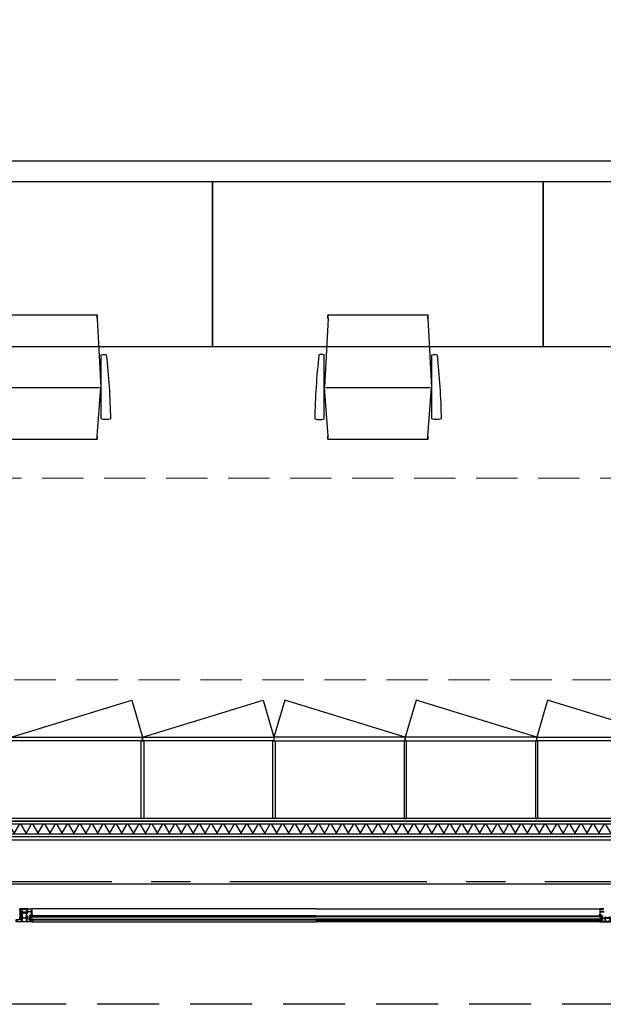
# Model space of a CAD drawing. Header units: millimetres. Extents: x 111285 to 237437, y -9513 to 52045.
# Tile 89 of 117: x 144849 to 147673, y 0 to 4767. Entities that reach past the tile are written whole.
import ezdxf

# ---------------------------------------------------------------- set-up
doc = ezdxf.new("R2010")
doc.units = ezdxf.units.MM
doc.header["$LTSCALE"] = 100
for name, pattern in [('CENTER', [50.8, 31.75, -6.35, 6.35, -6.35]), ('DASHED', [0.75, 0.5, -0.25]), ('DASHED3', [4.5, 3, -1.5])]:
    doc.linetypes.add(name, pattern=pattern)
doc.layers.get('0').update_dxf_attribs({"color": 252})
for name, color, linetype in [('0-aanzicht', 252, 'Continuous'), ('0-BUITENKOZIJNEN', 252, 'Continuous'), ('0-HOOFDSTRAMIEN', 1, 'CENTER'), ('_79--VASTE-INRICHTING', 1, 'Continuous'), ('_82--LOSSE-INRICHTING', 1, 'Continuous'), ('_89--LOSSE-INRICHTING', 1, 'Continuous')]:
    doc.layers.add(name, color=color, linetype=linetype)
doc.layers.add('X-ref binnenlijn', color=252, linetype='Continuous', plot=False)
doc.linetypes.add('ZIGZAG', pattern='A,0.00254,-5.08,[131,ltypeshp.shx,S=5.08,R=0,X=-5.08,Y=0],-10.16,[131,ltypeshp.shx,S=5.08,R=180,X=5.08,Y=0],-5.08', length=20.32254)

# ---------------------------------------------------------------- blocks, each defined once
blk = doc.blocks.new('U-STRAMIEN')
at = {"layer": '0-HOOFDSTRAMIEN', "ltscale": 0.3}
blk.add_lwpolyline([(-5000, 0), (68000, 0)], dxfattribs=at)
blk = doc.blocks.new('P-71191BLOCK')
at = {"layer": '0-BUITENKOZIJNEN', "linetype": 'Continuous', "ltscale": 0.25}
blk.add_lwpolyline([(14.4, 46.4), (13, 45.6), (12.5, 45.6, -0.414214), (12.3, 45.8), (12.3, 49.6, -0.414214), (12.5, 49.8), (14.5, 49, 0.9366), (14.9, 48.8), (15.9, 50.5, 0.577375), (15.7, 51), (12.1, 51, -0.414214), (11.4, 51.7), (11.4, 54.2, -0.414214), (11.7, 54.5), (12.3, 54.5, 1), (12.3, 55.5), (9.1, 55.5, 0.412335), (8.3, 54.7, 0.416094), (8.5, 54.5), (9.7, 54.5, -0.414214), (9.9, 54.3), (9.9, 51.5, -0.414214), (9.4, 51), (-3.9, 51, -0.410557), (-4.4, 51.5), (-4.6, 67), (-4.6, 69.5, -0.414214), (-4.1, 70), (-3.2, 70, -0.414214), (-3, 69.8), (-3, 68.9, 1), (-2.2, 68.9), (-2.2, 72, 0.414214), (-2.7, 72.5), (-3, 72.5, 0.414214), (-3.2, 72.3), (-3.2, 71.7, -0.414214), (-3.7, 71.2), (-4.3, 71.2, -0.414214), (-4.8, 71.7), (-4.8, 76.3, -0.414214), (-4.3, 76.8), (-3.7, 76.8, -0.414214), (-3.2, 76.3), (-3.2, 75.7, 0.414214), (-3, 75.5), (-2.7, 75.5, 0.414214), (-2.2, 76), (-2.2, 77.5, 0.414214), (-2.7, 78), (-5.7, 78, 0.414214), (-6.2, 77.5), (-6.2, 0.5, 0.414214), (-5.7, 0), (3.5, 0, 0.414214), (4, 0.5), (4, 2, 0.414214), (3.5, 2.5), (3.4, 2.5, 0.414214), (3.2, 2.3), (3.2, 2, -1), (1.6, 2), (1.6, 6, -1), (3.2, 6), (3.2, 5.7, 0.414214), (3.4, 5.5), (3.5, 5.5, 0.414214), (4, 6), (4, 26.5, -0.414214), (4.5, 27), (10, 27, -0.414214), (10.5, 26.5), (10.5, 23.4, -0.414214), (10.3, 23.2), (8.7, 23.2, 0.414214), (8.5, 23, 0.414214), (9.3, 22.2), (11.6, 22.2, 0.414214), (12.1, 22.7), (12.1, 26.8, -0.414214), (12.3, 27), (15.7, 27, 0.577351), (15.9, 27.5), (14.9, 29.2, 0.936617), (14.5, 29), (12.5, 28.2, -0.414214), (12.3, 28.4), (12.3, 32.2, -0.414214), (12.5, 32.4), (13, 32.4), (14.4, 31.6, 0.999993), (14.8, 31.6), (14.8, 32, 0.267949), (13.3, 34.6), (12.8, 34.8, -0.267949), (12.3, 35.7), (12.3, 42.3, -0.267949), (12.8, 43.2), (13.3, 43.4, 0.267949), (14.8, 46), (14.8, 46.4, 0.999992)], format="xyb", close=True, dxfattribs=at)
at = {"layer": '0-BUITENKOZIJNEN', "linetype": 'Continuous'}
for points in [[(-4.8, 28.9), (-4.8, 32.1, -0.414214), (-4.6, 32.3), (-4.4, 32.3, 0.414214), (-4.2, 32.5), (-4.2, 33.6, 0.414214), (-4.4, 33.8), (-4.6, 33.8, -0.414214), (-4.8, 34), (-4.8, 47.5, -0.414214), (-4.6, 47.7), (-4.4, 47.7, 0.414214), (-4.2, 47.9), (-4.2, 49, -0.414214), (-4, 49.2), (-2.9, 49.2, 0.414214), (-2.7, 49.4, -0.414214), (-2.5, 49.6), (8.8, 49.6, -0.414214), (9, 49.4, 0.414214), (9.2, 49.2), (10.3, 49.2, -0.414214), (10.5, 49), (10.5, 29, -0.414214), (10.3, 28.8), (9.2, 28.8, 0.414214), (9, 28.6, -0.414214), (8.8, 28.4), (4.2, 28.4, -0.414214), (4, 28.6, 0.414214), (3.8, 28.8), (2.8, 28.8, 0.414214), (2.6, 28.6, -0.414214), (2.4, 28.4), (-4.3, 28.4, -0.414214)], [(-0.1, 1.4), (-4.3, 1.4, -0.414214), (-4.8, 1.9), (-4.8, 26.5, -0.414214), (-4.3, 27), (2.1, 27, -0.414214), (2.6, 26.5), (2.6, 8.7, -0.414214), (2.1, 8.2), (1.9, 8.2, 0.414214), (0.4, 6.7), (0.4, 1.9, -0.414214)]]:
    blk.add_lwpolyline(points, format="xyb", close=True, dxfattribs=at)
blk = doc.blocks.new('SR2-horizontal')
at = {"linetype": 'Continuous', "ltscale": 0.25}
for p, q in [((-428, -400), (-1800, -400)), ((-1800, -462), (-425.6, -462))]:
    blk.add_line(p, q, dxfattribs=at)
at = {"linetype": 'Continuous'}
for p, q in [((-412.9, -424), (-1800, -424)), ((-1800, -428), (-412.9, -428)), ((-424.5, -416.8), (-424.5, -412)), ((-424.5, -412), (-419.5, -412)), ((-423.3, -418), (-424.5, -416.8)), ((-424.5, -419.2), (-423.3, -418)), ((-424.5, -424), (-424.5, -419.2)), ((-419.5, -424), (-424.5, -424)), ((-419.5, -413), (-423, -413)), ((-423, -413), (-423, -423)), ((-423, -423), (-419.5, -423)), ((-419.5, -412), (-417.5, -414)), ((-419.5, -414), (-419.5, -413)), ((-418.5, -414), (-419.5, -414)), ((-419.5, -423), (-419.5, -422)), ((-419.5, -422), (-418.5, -422)), ((-417.5, -422), (-419.5, -424)), ((-418.5, -422), (-418.5, -414)), ((-417.5, -414), (-417.5, -422)), ((-412.9, -424), (-412.9, -412)), ((-412.9, -428), (-412.9, -424))]:
    blk.add_line(p, q, dxfattribs=at)
blk.add_lwpolyline([(-1800, -407), (-412.9, -407), (-412.9, -412), (-1800, -412)], dxfattribs=at)
for points in [[(-426.5, -406.7), (-426.5, -406.7, -0.150479), (-426.7, -406.8), (-426.7, -406.8), (-428.2, -406.8), (-428.2, -406.8, 0.203155), (-430.2, -406.8), (-430.2, -406.8), (-430.5, -406.8), (-430.5, -406.8, -0.321315), (-428.2, -403.6), (-428.2, -403.6), (-428.2, -403.7), (-428.2, -403.7, 0.414214), (-427.7, -404.2), (-427.7, -404.2), (-425.8, -404.2), (-425.8, -404.2, 0.414214), (-425.3, -403.7), (-425.3, -403.7), (-425.3, -403), (-425.3, -403, 0.414214), (-425.5, -402.8), (-425.5, -402.8), (-425.5, -402.8), (-425.6, -402.8), (-425.6, -402.8, -0.414214), (-425.9, -402.5), (-425.9, -402.5), (-425.9, -402.3), (-425.9, -402.3), (-425.1, -401.7), (-425.1, -401.7), (-422.9, -401.7), (-422.9, -401.7), (-422.1, -402.3), (-422.1, -402.3), (-422.1, -402.5), (-422.1, -402.5, -0.414214), (-422.4, -402.8), (-422.4, -402.8), (-422.5, -402.8), (-422.5, -402.8, 0.414214), (-422.7, -403), (-422.7, -403), (-422.7, -403.7), (-422.7, -403.7, 0.414214), (-422.2, -404.2), (-422.2, -404.2), (-421, -404.2), (-421, -404.2, -0.216855), (-421, -404.6), (-421, -404.6, -0.246521), (-421.2, -404.8, 0.121194)], [(-430.2, -428.3), (-427.1, -428.3, -0.191979), (-424, -429.5, 0.398651), (-421.8, -429.5, -0.191979), (-418.7, -428.3), (-416.6, -428.3, -0.414214), (-416.4, -428.5), (-416.4, -428.7, -0.326741), (-416.9, -429.2, 0.302866), (-419.5, -431.3), (-420, -433.1, -0.33328), (-421.1, -433.9), (-422.1, -433.9, 0.198912), (-422.3, -434), (-422.9, -434.6, -0.493145), (-423.2, -434.6), (-423.6, -434, 0.267949), (-423.8, -433.9), (-425.8, -433.9, 0.414214), (-426, -434.1), (-426, -436, -0.635409), (-426.4, -436.2, -0.209907), (-429.1, -429.8, -0.491509), (-428.7, -429.6, -0.194986), (-426.6, -431.4, 1.088983), (-426.2, -431.1, 0.162066), (-429.9, -429, -0.416129), (-430.4, -428.5), (-430.4, -428.5, -0.414214)], [(-426.9, -406), (-426.9, -406, -0.024804), (-425.8, -405.4), (-425.8, -405.4, 0.78183), (-425.9, -404.8), (-425.9, -404.8), (-427.7, -404.8), (-427.7, -404.8, -0.138255), (-428.3, -404.6), (-428.3, -404.6, 0.29655), (-428.6, -404.6), (-428.6, -404.6, 0.093259), (-429.3, -405.3), (-429.3, -405.3, 0.587696), (-429.1, -405.8), (-429.1, -405.8, -0.095255), (-427.8, -406.1, 0.257242)], [(-423.5, -404.2), (-423.5, -404.2), (-423.5, -402.8), (-423.5, -402.8, 0.414214), (-423.8, -402.5), (-423.8, -402.5), (-424.2, -402.5), (-424.2, -402.5, 0.414214), (-424.5, -402.8), (-424.5, -402.8), (-424.5, -404), (-424.5, -404, 0.300021), (-424.3, -404.3), (-424.3, -404.3), (-423.9, -404.4, 0.538437)]]:
    blk.add_lwpolyline(points, format="xyb", close=True, dxfattribs=at)
at = {"layer": '0-BUITENKOZIJNEN', "linetype": 'Continuous'}
for points in [[(-405.4, -449.4), (-415.9, -449.4), (-423.6, -449.4, 0.421807), (-424.6, -450.4), (-424.3, -459, 0.406661), (-422.8, -460.5), (-415.9, -460.5), (-409.7, -460.5, 0.267949), (-409.3, -460.2)], [(-407, -462), (-415.9, -462), (-425.3, -462), (-425.3, -462, -0.414214), (-425.8, -461.5), (-425.8, -434.6, -0.414214), (-425.3, -434.1), (-425.3, -434.1), (-424, -434.1), (-424, -434.1, -0.414214), (-423.5, -434.6), (-423.5, -434.6), (-423.5, -435.1), (-423.5, -435.1, -0.414214), (-424, -435.6), (-424.1, -435.6), (-424, -435.6), (-424, -435.6), (-424.1, -435.6), (-424.1, -435.6, 0.414214), (-424.6, -436.1), (-424.6, -447.1), (-424.6, -447.1, 0.454262), (-423.6, -448.3), (-415.9, -448.3), (-405.6, -448.3)]]:
    blk.add_lwpolyline(points, format="xyb", dxfattribs=at)
at = {"linetype": 'ZIGZAG', "ltscale": 0.25, "extrusion": (0, 0, -1), "zscale": -1, "rotation": 270}
blk.add_blockref('P-71191BLOCK', (350, -406.2), dxfattribs=at)
blk = doc.blocks.new('S170718block')
at = {"layer": '0-BUITENKOZIJNEN', "linetype": 'Continuous'}
blk.add_lwpolyline([(-26.4, 18.1), (-26.4, 18.1, -0.414214), (-25.9, 18.6), (-14.9, 18.6), (-14.9, 18.6, -0.454262), (-13.7, 17.6), (-13.7, 9.9), (-13.7, -0.4), (-13.7, -2.7, -0.767327), (-14.1, -2.8), (-15.3, -2.1, 0.198912), (-15.5, -2), (-15.6, -2, 0.414214), (-15.8, -2.2), (-15.8, -2.7, 0.131652), (-15.7, -2.9), (-14.3, -4, 0.767327), (-12.6, -3.6), (-12.6, -0.6), (-12.6, 9.9), (-12.6, 17.6, -0.421807), (-11.6, 18.6), (-3, 18.3, -0.406661), (-1.5, 16.8), (-1.5, 9.9), (-1.5, 3.7, -0.267949), (-1.7, 3.3), (-4.9, 1.8, 0.267949), (-5.9, 0), (-5.9, -2.4, 0.668179), (-5, -2.8), (-4.5, -2.2, 0.467105), (-4.5, -1.7, -0.245393), (-4.7, -1.4), (-4.7, -0.1, -0.267949), (-4.2, 0.8), (-1.9, 1.8, -0.57735), (-1.2, 1.4), (-1.2, 0.7, 0.414214), (-1, 0.5), (-0.5, 0.5, 0.414214), (0, 1), (0, 9.9), (0, 19.3), (0, 19.3, 0.414214), (-0.5, 19.8), (-27.4, 19.8, 0.414214), (-27.9, 19.3), (-27.9, 19.3), (-27.9, 18), (-27.9, 18, 0.414214), (-27.4, 17.5), (-27.4, 17.5), (-26.9, 17.5), (-26.9, 17.5, 0.414214), (-26.4, 18), (-26.4, 18.1), (-26.4, 18), (-26.4, 18)], format="xyb", close=True, dxfattribs=at)
blk = doc.blocks.new('770759block')
at = {"linetype": 'Continuous'}
for points in [[(20.9, -31.5, 0.126173), (20.7, -31.5), (19.2, -32.4), (18.7, -32.4, -0.414214), (18.5, -32.2), (18.5, -31.2, -0.609065), (18.8, -31, 1.936492), (18.8, -29.8, -0.609065), (18.5, -29.6), (18.5, -28.6), (18.5, -28.6, -0.534511), (18.8, -28.4), (18.8, -28.4), (20.2, -29, 0.376373), (22.1, -28.4), (22.7, -27.3, -0.267949), (23.1, -27), (25.5, -27, 0.414214), (26, -26.5), (26, -23.8, 0.414214), (25.7, -23.5), (25.1, -23.5, -1), (25.1, -22.5), (26.7, -22.5, -0.414214), (27.2, -23), (27.2, -26.5, 0.414214), (27.7, -27), (38.9, -27, -0.267949), (39.3, -27.3), (39.9, -28.4, 0.376373), (41.8, -29), (43.2, -28.4, -0.534511), (43.5, -28.6), (43.5, -29.6, -0.609065), (43.2, -29.8, 1.936492), (43.2, -31, -0.609065), (43.5, -31.2), (43.5, -32.2), (43.5, -32.2, -0.414214), (43.3, -32.4), (43.3, -32.4), (42.7, -32.4), (41.3, -31.5, 0.126173), (41.1, -31.5, -0.233397), (38.4, -30.1, 0.239087), (36.4, -29), (25.6, -29, 0.239087), (23.6, -30.1, -0.233397)], [(18.7, -45.6), (18.7, -45.6, 0.414214), (18.5, -45.8), (18.5, -46.8, 0.609065), (18.8, -47, -1.936492), (18.8, -48.2, 0.609065), (18.5, -48.4), (18.5, -49.4, 0.534511), (18.8, -49.6), (20.2, -49, -0.376373), (22.1, -49.6), (22.7, -50.7, 0.267949), (23.1, -51), (38.9, -51, 0.267949), (39.3, -50.7), (39.9, -49.6, -0.376373), (41.8, -49), (43.2, -49.6, 0.534511), (43.5, -49.4), (43.5, -48.4, 0.609065), (43.2, -48.2, -1.936492), (43.2, -47, 0.609065), (43.5, -46.8), (43.5, -45.8, 0.414214), (43.3, -45.6), (42.7, -45.6), (41.3, -46.5, -0.126173), (41.1, -46.5, 0.233397), (38.4, -47.9, -0.239087), (36.4, -49), (25.6, -49, -0.239087), (23.6, -47.9, 0.233397), (20.9, -46.5, -0.126173), (20.7, -46.5), (19.2, -45.6)]]:
    blk.add_lwpolyline(points, format="xyb", close=True, dxfattribs=at)
at = {"layer": '0-BUITENKOZIJNEN', "linetype": 'Continuous', "ltscale": 0.25}
blk.add_lwpolyline([(20.6, -31.6), (19.2, -32.4), (18.7, -32.4, -0.414214), (18.5, -32.2), (18.5, -28.4, -0.414214), (18.7, -28.2), (20.7, -29, 0.9366), (21.1, -29.2), (22.1, -27.5, 0.577375), (21.9, -27), (18.3, -27, -0.414214), (17.6, -26.3), (17.6, -23.8, -0.414214), (17.9, -23.5), (18.5, -23.5, 1), (18.5, -22.5), (15.3, -22.5, 0.412335), (14.5, -23.3, 0.416094), (14.7, -23.5), (15.9, -23.5, -0.414214), (16.1, -23.7), (16.1, -26.5, -0.414214), (15.6, -27), (2.3, -27, -0.410557), (1.8, -26.5), (1.6, -11), (1.6, -8.5, -0.414214), (2.1, -8), (3, -8, -0.414214), (3.2, -8.2), (3.2, -9.1, 1), (4, -9.1), (4, -6, 0.414214), (3.5, -5.5), (3.2, -5.5, 0.414214), (3, -5.7), (3, -6.3, -0.414214), (2.5, -6.8), (1.9, -6.8, -0.414214), (1.4, -6.3), (1.4, -1.7, -0.414214), (1.9, -1.2), (2.5, -1.2, -0.414214), (3, -1.7), (3, -2.3, 0.414214), (3.2, -2.5), (3.5, -2.5, 0.414214), (4, -2), (4, -0.5, 0.414214), (3.5, 0), (0.5, 0, 0.414214), (0, -0.5), (0, -77.5, 0.414214), (0.5, -78), (9.7, -78, 0.414214), (10.2, -77.5), (10.2, -76, 0.414214), (9.7, -75.5), (9.6, -75.5, 0.414214), (9.4, -75.7), (9.4, -76, -1), (7.8, -76), (7.8, -72, -1), (9.4, -72), (9.4, -72.3, 0.414214), (9.6, -72.5), (9.7, -72.5, 0.414214), (10.2, -72), (10.2, -51.5, -0.414214), (10.7, -51), (16.2, -51, -0.414214), (16.7, -51.5), (16.7, -54.6, -0.414214), (16.5, -54.8), (14.9, -54.8, 0.414214), (14.7, -55, 0.414214), (15.5, -55.8), (17.8, -55.8, 0.414214), (18.3, -55.3), (18.3, -51.2, -0.414214), (18.5, -51), (21.9, -51, 0.577351), (22.1, -50.5), (21.1, -48.8, 0.936617), (20.7, -49), (18.7, -49.8, -0.414214), (18.5, -49.6), (18.5, -45.8, -0.414214), (18.7, -45.6), (19.2, -45.6), (20.6, -46.4, 0.999993), (21, -46.4), (21, -46, 0.267949), (19.5, -43.4), (19, -43.2, -0.267949), (18.5, -42.3), (18.5, -35.7, -0.267949), (19, -34.8), (19.5, -34.6, 0.267949), (21, -32), (21, -31.6, 0.999992)], format="xyb", close=True, dxfattribs=at)
at = {"layer": '0-BUITENKOZIJNEN', "linetype": 'Continuous'}
for points in [[(1.4, -49.1), (1.4, -45.9, -0.414214), (1.6, -45.7), (1.8, -45.7, 0.414214), (2, -45.5), (2, -44.4, 0.414214), (1.8, -44.2), (1.6, -44.2, -0.414214), (1.4, -44), (1.4, -30.5, -0.414214), (1.6, -30.3), (1.8, -30.3, 0.414214), (2, -30.1), (2, -29, -0.414214), (2.2, -28.8), (3.3, -28.8, 0.414214), (3.5, -28.6, -0.414214), (3.7, -28.4), (15, -28.4, -0.414214), (15.2, -28.6, 0.414214), (15.4, -28.8), (16.5, -28.8, -0.414214), (16.7, -29), (16.7, -49, -0.414214), (16.5, -49.2), (15.4, -49.2, 0.414214), (15.2, -49.4, -0.414214), (15, -49.6), (10.4, -49.6, -0.414214), (10.2, -49.4, 0.414214), (10, -49.2), (9, -49.2, 0.414214), (8.8, -49.4, -0.414214), (8.6, -49.6), (1.9, -49.6, -0.414214)], [(58, -23.5, -0.536675), (57.8, -23.2, -0.301511), (59.7, -22), (61.5, -22, -0.414214), (62, -22.5), (62, -55.5, -0.414214), (61.5, -56), (59.7, -56, -0.301511), (57.8, -54.8, -0.536675), (58, -54.5), (59.7, -54.5, 0.414214), (60.2, -54), (60.2, -51.5, 0.414214), (59.7, -51), (46.2, -51, 0.414214), (45.7, -51.5), (45.7, -54, 0.414214), (46.2, -54.5), (47.6, -54.5, -0.553992), (47.8, -54.8, -0.287008), (46.2, -55.8), (43.4, -55.8, -0.414214), (42.4, -54.8), (42.4, -54.7, -0.414214), (42.6, -54.5), (43.8, -54.5, 0.414214), (44, -54.3), (44, -51.7, 0.414214), (43.3, -51), (43.3, -51), (40.6, -51), (40.6, -51, -0.57735), (40.4, -50.5), (40.7, -49.9), (41.4, -48.8, -1), (41.7, -49), (43.2, -49.6, 0.534511), (43.5, -49.4), (43.5, -49.4), (43.5, -45.8, 0.414214), (43.3, -45.6), (42.8, -45.6), (42.8, -45.6), (41.4, -46.4, -1.077346), (41, -46.4), (41, -46, -0.267949), (42.5, -43.4), (42.5, -43.4), (43, -43.2, 0.267949), (43.5, -42.3), (43.5, -39), (43.5, -39), (43.5, -35.7, 0.267949), (43, -34.8), (43, -34.8), (42.5, -34.6, -0.267949), (41, -32), (41, -32), (41, -31.6, -1.077346), (41.4, -31.6), (42.8, -32.4), (43.3, -32.4, 0.414214), (43.5, -32.2), (43.5, -32.2), (43.5, -28.6), (43.5, -28.6, 0.534511), (43.2, -28.4), (41.7, -29), (41.7, -29, -1), (41.4, -29.2), (41.4, -29.2), (40.7, -28.1), (40.7, -28.1), (40.4, -27.5, -0.57735), (40.6, -27), (40.6, -27), (43.3, -27, 0.414214), (44, -26.3), (44, -23.7, 0.414214), (43.8, -23.5), (42.6, -23.5, -0.414214), (42.4, -23.3), (42.4, -23.2, -0.414214), (43.4, -22.2), (46.2, -22.2, -0.287008), (47.8, -23.2, -0.553992), (47.6, -23.5), (46.2, -23.5, 0.414214), (45.7, -24), (45.7, -26.5, 0.414214), (46.2, -27), (59.7, -27, 0.414214), (60.2, -26.5), (60.2, -24, 0.414214), (59.7, -23.5)], [(60.6, -34), (60.6, -34), (60.6, -30.5), (60.6, -30.5, 0.414214), (60.4, -30.3, -0.414214), (60.2, -30.1), (60.2, -29), (60.2, -29, 0.414214), (60, -28.8), (58.9, -28.8, -0.414214), (58.7, -28.6, 0.414214), (58.5, -28.4), (47, -28.4), (47, -28.4, 0.414214), (46.8, -28.6, -0.414214), (46.6, -28.8), (45.5, -28.8, 0.414214), (45.3, -29), (45.3, -30.1), (45.3, -49), (45.3, -49, 0.414214), (45.5, -49.2), (46.6, -49.2, -0.414214), (46.8, -49.4, 0.414214), (47, -49.6), (58.5, -49.6, 0.414214), (58.7, -49.4), (58.7, -49.4, -0.414214), (58.9, -49.2), (58.9, -49.2), (60, -49.2, 0.414214), (60.2, -49), (60.2, -49), (60.2, -47.9), (60.2, -47.9, -0.414214), (60.4, -47.7), (60.4, -47.7, 0.414214), (60.6, -47.5), (60.6, -47.5)], [(6.1, -76.6), (1.9, -76.6, -0.414214), (1.4, -76.1), (1.4, -51.5, -0.414214), (1.9, -51), (8.3, -51, -0.414214), (8.8, -51.5), (8.8, -69.3, -0.414214), (8.3, -69.8), (8.1, -69.8, 0.414214), (6.6, -71.3), (6.6, -76.1, -0.414214)]]:
    blk.add_lwpolyline(points, format="xyb", close=True, dxfattribs=at)
blk = doc.blocks.new('onderlegger beganegrond')
at = {"ltscale": 0.1}
for p, q in [((18702, 414), (18697, 461.5)), ((18697, 414), (18702, 461.5))]:
    blk.add_line(p, q, dxfattribs=at)
at = {"linetype": 'Continuous', "ltscale": 0.25}
for p, q in [((20130, 462), (18755.6, 462)), ((18758, 400), (20130, 400))]:
    blk.add_line(p, q, dxfattribs=at)
at = {"linetype": 'Continuous'}
for p, q in [((20130, 428), (18742.9, 428)), ((18742.9, 428), (18742.9, 424)), ((18742.9, 424), (20130, 424)), ((18742.9, 424), (18742.9, 412))]:
    blk.add_line(p, q, dxfattribs=at)
at = {"linetype": 'DASHED', "lineweight": 0, "ltscale": 4}
blk.add_lwpolyline([(7405, 12638), (7405.1, 10637.9), (7405, 10560), (7405, 2547), (7405, 2547), (7405, 2547), (32780, 2547), (32780, 12638)], close=True, dxfattribs=at)
blk.add_lwpolyline([(7571.2, 1571.4), (43680, 1570.2)], dxfattribs=at)
at = {"ltscale": 0.1}
blk.add_lwpolyline([(18702, 461.5), (18697, 461.5), (18697, 414), (18702, 414)], close=True, dxfattribs=at)
at = {"linetype": 'Continuous'}
for points in [[(18760.2, 428.3), (18757.1, 428.3, -0.191979), (18754, 429.5, 0.398651), (18751.8, 429.5, -0.191979), (18748.7, 428.3), (18746.6, 428.3, -0.414214), (18746.4, 428.5), (18746.4, 428.7, -0.326741), (18746.9, 429.2, 0.302866), (18749.5, 431.3), (18750, 433.1, -0.33328), (18751.1, 433.9), (18752.1, 433.9, 0.198912), (18752.3, 434), (18752.9, 434.6, -0.493145), (18753.2, 434.6), (18753.6, 434, 0.267949), (18753.8, 433.9), (18755.8, 433.9, 0.414214), (18756, 434.1), (18756, 436, -0.635409), (18756.4, 436.2, -0.209907), (18759.1, 429.8, -0.491509), (18758.7, 429.6, -0.194986), (18756.6, 431.4, 1.088983), (18756.2, 431.1, 0.162066), (18759.9, 429, -0.416129), (18760.4, 428.5), (18760.4, 428.5, -0.414214)], [(18756.5, 406.7), (18756.5, 406.7, -0.150479), (18756.7, 406.8), (18756.7, 406.8), (18758.2, 406.8), (18758.2, 406.8, 0.203155), (18760.2, 406.8), (18760.2, 406.8), (18760.5, 406.8), (18760.5, 406.8, -0.321315), (18758.2, 403.6), (18758.2, 403.6), (18758.2, 403.7), (18758.2, 403.7, 0.414214), (18757.7, 404.2), (18757.7, 404.2), (18755.8, 404.2), (18755.8, 404.2, 0.414214), (18755.3, 403.7), (18755.3, 403.7), (18755.3, 403), (18755.3, 403, 0.414214), (18755.5, 402.8), (18755.5, 402.8), (18755.5, 402.8), (18755.6, 402.8), (18755.6, 402.8, -0.414214), (18755.9, 402.5), (18755.9, 402.5), (18755.9, 402.3), (18755.9, 402.3), (18755.1, 401.7), (18755.1, 401.7), (18752.9, 401.7), (18752.9, 401.7), (18752.1, 402.3), (18752.1, 402.3), (18752.1, 402.5), (18752.1, 402.5, -0.414214), (18752.4, 402.8), (18752.4, 402.8), (18752.5, 402.8), (18752.5, 402.8, 0.414214), (18752.7, 403), (18752.7, 403), (18752.7, 403.7), (18752.7, 403.7, 0.414214), (18752.2, 404.2), (18752.2, 404.2), (18751, 404.2), (18751, 404.2, -0.216855), (18751, 404.6), (18751, 404.6, -0.246521), (18751.2, 404.8, 0.121194)], [(18753.5, 404.2), (18753.5, 404.2), (18753.5, 402.8), (18753.5, 402.8, 0.414214), (18753.8, 402.5), (18753.8, 402.5), (18754.2, 402.5), (18754.2, 402.5, 0.414214), (18754.5, 402.8), (18754.5, 402.8), (18754.5, 404), (18754.5, 404, 0.300021), (18754.3, 404.3), (18754.3, 404.3), (18753.9, 404.4, 0.538437)], [(18756.9, 406), (18756.9, 406, -0.024804), (18755.8, 405.4), (18755.8, 405.4, 0.78183), (18755.9, 404.8), (18755.9, 404.8), (18757.7, 404.8), (18757.7, 404.8, -0.138255), (18758.3, 404.6), (18758.3, 404.6, 0.29655), (18758.6, 404.6), (18758.6, 404.6, 0.093259), (18759.3, 405.3), (18759.3, 405.3, 0.587696), (18759.1, 405.8), (18759.1, 405.8, -0.095255), (18757.8, 406.1, 0.257242)]]:
    blk.add_lwpolyline(points, format="xyb", close=True, dxfattribs=at)
blk.add_lwpolyline([(20130, 407), (18742.9, 407), (18742.9, 412), (20130, 412)], dxfattribs=at)
for points in [[(18754.5, 419.2), (18753.3, 418), (18754.5, 416.8), (18754.5, 412), (18749.5, 412), (18747.5, 414), (18747.5, 422), (18749.5, 424), (18754.5, 424)], [(18749.5, 414), (18749.5, 413), (18753, 413), (18753, 423), (18749.5, 423), (18749.5, 422), (18748.5, 422), (18748.5, 414)]]:
    blk.add_lwpolyline(points, close=True, dxfattribs=at)
blk.add_arc((18704, 477.9), 16, 244.8134, 264.3822, dxfattribs=at)
at = {"layer": '0-aanzicht', "linetype": 'DASHED3'}
blk.add_lwpolyline([(64822, 0), (15, 0), (15, 15), (0, 15), (0, 44373), (15, 44373), (15, 44388), (33060, 44388)], dxfattribs=at)
at = {"layer": 'X-ref binnenlijn'}
blk.add_lwpolyline([(65120, 12574), (32630, 12574), (32630, 12638), (7405, 12638), (7405, 16138), (32630, 16138), (32630, 29144), (7405, 29144), (7405, 32644), (32630, 32644), (32630, 43805), (583, 43805), (583, 583), (43680, 583)], dxfattribs=at)
at = {"xscale": -1, "rotation": 180}
blk.add_blockref('SR2-horizontal', (21930, 0), dxfattribs=at)
at = {"linetype": 'Continuous', "ltscale": 0.25, "extrusion": (0, 0, -1), "zscale": -1, "rotation": 90}
blk.add_blockref('770759block', (-18758, 400), dxfattribs=at)
at = {"extrusion": (0, 0, -1), "zscale": -1, "rotation": 90}
blk.add_blockref('S170718block', (-18736, 462), dxfattribs=at)
blk = doc.blocks.new('kastenwand')
at = {"layer": '_79--VASTE-INRICHTING', "ltscale": 200}
h = blk.add_hatch(dxfattribs=at)
h.set_pattern_fill('ISOLATIE', color=256, scale=50, style=0)
h.set_pattern_definition([(240, (-467.17, -79.5), (43.3013, -25), []), (300, (-467.17, -79.5), (43.3013, 25), [])])
h.paths.add_polyline_path([(-105.5, -80.5), (-105.5, -30.5), (-3894.5, -30.5), (-3894.5, -80.5)])
at = {"layer": '_79--VASTE-INRICHTING', "linetype": 'Continuous', "flags": 128}
for points in [[(-3982, -18), (-18, -18), (-18, -482), (-18, -482), (-93, -482), (-93, -482), (-93, -500), (0, -500), (0, 0), (-4000, 0), (-4000, 0), (-4000, -500), (-3907, -500), (-3907, -482), (-3907, -482), (-3982, -482), (-3982, -482), (-3982, -18)], [(-105, -482), (-105, -482), (-105, -105), (-3895, -105), (-3895, -482), (-3907, -482), (-3907, -93), (-93, -93), (-93, -482), (-105, -482)]]:
    blk.add_lwpolyline(points, dxfattribs=at)
at = {"layer": '_79--VASTE-INRICHTING', "linetype": 'Continuous'}
for points in [[(-93, -30.5), (-3907, -30.5), (-3907, -18), (-93, -18)], [(-93, -93), (-3907, -93), (-3907, -80.5), (-93, -80.5)]]:
    blk.add_lwpolyline(points, close=True, dxfattribs=at)
at = {"layer": '_79--VASTE-INRICHTING', "ltscale": 200}
blk.add_lwpolyline([(-105.5, -80.5), (-105.5, -30.5), (-3894.5, -30.5), (-3894.5, -80.5)], close=True, dxfattribs=at)
at = {"layer": '_79--VASTE-INRICHTING', "linetype": 'Continuous', "flags": 128}
for points in [[(-2641.7, -482), (-2629.7, -482), (-2629.7, -105), (-2641.7, -105)], [(-2006, -482), (-1994, -482), (-1994, -105), (-2006, -105)], [(-1358.3, -482), (-1370.3, -482), (-1370.3, -105), (-1358.3, -105)], [(-722.7, -482), (-734.7, -482), (-734.7, -105), (-722.7, -105)]]:
    blk.add_lwpolyline(points, close=True, dxfattribs=at)
at = {"layer": '_79--VASTE-INRICHTING', "ltscale": 50}
for points in [[(-3271.3, -482), (-3271.3, -500), (-2635.7, -500), (-2635.7, -482)], [(-2635.7, -482), (-2635.7, -500), (-2000, -500), (-2000, -482)], [(-1364.3, -482), (-1364.3, -500), (-2000, -500), (-2000, -482)], [(-728.7, -482), (-728.7, -500), (-1364.3, -500), (-1364.3, -482)], [(-728.7, -482), (-728.7, -500), (-93, -500), (-93, -482)]]:
    blk.add_lwpolyline(points, close=True, dxfattribs=at)
for points in [[(-3271.3, -500), (-2688.2, -678.9), (-2635.7, -500)], [(-2635.7, -500), (-2052.5, -678.9), (-2000, -500)], [(-1364.3, -500), (-1947.5, -678.9), (-2000, -500)], [(-728.7, -500), (-1311.8, -678.9), (-1364.3, -500)], [(-93, -500), (-675.8, -678.9), (-728.7, -500)]]:
    blk.add_lwpolyline(points, dxfattribs=at)
blk = doc.blocks.new('bureaustoel')
at = {"layer": '_89--LOSSE-INRICHTING'}
for p, q in [((2.5, 585), (-14.9, 250)), ((0, 585), (0, 600)), ((0, 600), (486.9, 600)), ((2.5, 585), (2.5, 600)), ((484.4, 585), (484.4, 600)), ((484.4, 585), (501.9, 250)), ((486.9, 585), (486.9, 600)), ((2.5, 15), (-14.9, 250)), ((496.2, 250), (-9.2, 250)), ((484.4, 15), (501.9, 250)), ((0, 0), (0, 15)), ((486.9, 0), (0, 0)), ((2.5, 0), (2.5, 15)), ((484.4, 0), (484.4, 15)), ((486.9, 0), (486.9, 15))]:
    blk.add_line(p, q, dxfattribs=at)
for points in [[(-17.4, 98.6), (-17.4, 408.6, 0.108124), (-42.2, 408.6, 0.022407), (-62.3, 98.3, 0.119571), (-17.4, 98.3, 0.119571)], [(504.6, 98.6), (504.6, 408.6, -0.108124), (529.4, 408.6, -0.022407), (549.5, 98.3, -0.119571), (504.6, 98.3, -0.119571)]]:
    blk.add_lwpolyline(points, format="xyb", dxfattribs=at)

msp = doc.modelspace()

# ---------------------------------------------------------------- linework, layer by layer
at = {"linetype": 'Continuous', "ltscale": 0.25}
for p, q in [((146282, 462), (147656.4, 462)), ((147654, 400), (146282, 400))]:
    msp.add_line(p, q, dxfattribs=at)
at = {"linetype": 'Continuous'}
for p, q in [((146282, 428), (147669.1, 428)), ((147669.1, 424), (146282, 424)), ((147662.5, 424), (147657.5, 424)), ((147657.5, 424), (147657.5, 419.2)), ((147657.5, 419.2), (147658.7, 418)), ((147658.7, 418), (147657.5, 416.8)), ((147657.5, 416.8), (147657.5, 412)), ((147657.5, 412), (147662.5, 412)), ((147659, 413), (147659, 423)), ((147659, 423), (147662.5, 423)), ((147662.5, 413), (147659, 413)), ((147664.5, 422), (147662.5, 424)), ((147662.5, 423), (147662.5, 422)), ((147662.5, 422), (147663.5, 422)), ((147662.5, 414), (147662.5, 413)), ((147663.5, 414), (147662.5, 414)), ((147662.5, 412), (147664.5, 414)), ((147663.5, 422), (147663.5, 414)), ((147664.5, 414), (147664.5, 422)), ((147669.1, 428), (147669.1, 424)), ((147669.1, 424), (147669.1, 412))]:
    msp.add_line(p, q, dxfattribs=at)
for points in [[(144864.4, 418.7), (144864.4, 418.7, -0.414214), (144864.2, 418.5), (144863.2, 418.5, -0.609065), (144863, 418.8, 1.936492), (144861.8, 418.8, -0.609065), (144861.6, 418.5), (144860.6, 418.5, -0.534511), (144860.4, 418.8), (144861, 420.2, 0.376373), (144860.4, 422.1), (144859.3, 422.7, -0.267949), (144859, 423.1), (144859, 438.9, -0.267949), (144859.3, 439.3), (144860.4, 439.9, 0.376373), (144861, 441.8), (144860.4, 443.2, -0.534511), (144860.6, 443.5), (144861.6, 443.5, -0.609065), (144861.8, 443.2, 1.936492), (144863, 443.2, -0.609065), (144863.2, 443.5), (144864.2, 443.5, -0.414214), (144864.4, 443.3), (144864.4, 442.8), (144863.5, 441.3, 0.126173), (144863.5, 441.1, -0.233397), (144862.1, 438.4, 0.239087), (144861, 436.4), (144861, 425.6, 0.239087), (144862.1, 423.6, -0.233397), (144863.5, 420.9, 0.126173), (144863.5, 420.7), (144864.4, 419.3)], [(144878.5, 420.9, -0.126173), (144878.5, 420.7), (144877.6, 419.3), (144877.6, 418.7, 0.414214), (144877.8, 418.5), (144878.8, 418.5, 0.609065), (144879, 418.8, -1.936492), (144880.2, 418.8, 0.609065), (144880.4, 418.5), (144881.4, 418.5), (144881.4, 418.5, 0.534511), (144881.6, 418.8), (144881.6, 418.8), (144881, 420.2, -0.376373), (144881.6, 422.1), (144882.7, 422.7, 0.267949), (144882.9, 423.1), (144882.9, 425.5, -0.414214), (144883.4, 426), (144886.1, 426, -0.414214), (144886.4, 425.7), (144886.4, 425.1, 1), (144887.4, 425.1), (144887.4, 426.7, 0.414214), (144886.9, 427.2), (144883.4, 427.2, -0.414214), (144882.9, 427.7), (144882.9, 438.9, 0.267949), (144882.7, 439.3), (144881.6, 439.9, -0.376373), (144881, 441.8), (144881.6, 443.2, 0.534511), (144881.4, 443.5), (144880.4, 443.5, 0.609065), (144880.2, 443.2, -1.936492), (144879, 443.2, 0.609065), (144878.8, 443.5), (144877.8, 443.5), (144877.8, 443.5, 0.414214), (144877.6, 443.3), (144877.6, 443.3), (144877.6, 442.8), (144878.5, 441.3, -0.126173), (144878.5, 441.1, 0.233397), (144879.9, 438.4, -0.239087), (144880.9, 436.4), (144880.9, 425.6, -0.239087), (144879.9, 423.6, 0.233397)], [(147651.8, 428.3), (147654.9, 428.3, 0.191979), (147658, 429.5, -0.398651), (147660.2, 429.5, 0.191979), (147663.3, 428.3), (147665.4, 428.3, 0.414214), (147665.6, 428.5), (147665.6, 428.7, 0.326741), (147665.1, 429.2, -0.302866), (147662.5, 431.3), (147662, 433.1, 0.33328), (147660.9, 433.9), (147659.9, 433.9, -0.198912), (147659.7, 434), (147659.1, 434.6, 0.493145), (147658.8, 434.6), (147658.4, 434, -0.267949), (147658.2, 433.9), (147656.2, 433.9, -0.414214), (147656, 434.1), (147656, 436, 0.635409), (147655.6, 436.2, 0.209907), (147652.9, 429.8, 0.491509), (147653.3, 429.6, 0.194986), (147655.4, 431.4, -1.088983), (147655.8, 431.1, -0.162066), (147652.1, 429, 0.416129), (147651.6, 428.5), (147651.6, 428.5, 0.414214)], [(147655.5, 406.7), (147655.5, 406.7, 0.150479), (147655.3, 406.8), (147655.3, 406.8), (147653.8, 406.8), (147653.8, 406.8, -0.203155), (147651.8, 406.8), (147651.8, 406.8), (147651.5, 406.8), (147651.5, 406.8, 0.321315), (147653.8, 403.6), (147653.8, 403.6), (147653.8, 403.7), (147653.8, 403.7, -0.414214), (147654.3, 404.2), (147654.3, 404.2), (147656.2, 404.2), (147656.2, 404.2, -0.414214), (147656.7, 403.7), (147656.7, 403.7), (147656.7, 403), (147656.7, 403, -0.414214), (147656.5, 402.8), (147656.5, 402.8), (147656.5, 402.8), (147656.4, 402.8), (147656.4, 402.8, 0.414214), (147656.1, 402.5), (147656.1, 402.5), (147656.1, 402.3), (147656.1, 402.3), (147656.9, 401.7), (147656.9, 401.7), (147659.1, 401.7), (147659.1, 401.7), (147659.9, 402.3), (147659.9, 402.3), (147659.9, 402.5), (147659.9, 402.5, 0.414214), (147659.6, 402.8), (147659.6, 402.8), (147659.5, 402.8), (147659.5, 402.8, -0.414214), (147659.3, 403), (147659.3, 403), (147659.3, 403.7), (147659.3, 403.7, -0.414214), (147659.8, 404.2), (147659.8, 404.2), (147661, 404.2), (147661, 404.2, 0.216855), (147661, 404.6), (147661, 404.6, 0.246521), (147660.8, 404.8, -0.121194)], [(147655.1, 406), (147655.1, 406, 0.024804), (147656.2, 405.4), (147656.2, 405.4, -0.78183), (147656.1, 404.8), (147656.1, 404.8), (147654.3, 404.8), (147654.3, 404.8, 0.138255), (147653.7, 404.6), (147653.7, 404.6, -0.29655), (147653.4, 404.6), (147653.4, 404.6, -0.093259), (147652.7, 405.3), (147652.7, 405.3, -0.587696), (147652.9, 405.8), (147652.9, 405.8, 0.095255), (147654.2, 406.1, -0.257242)], [(147658.5, 404.2), (147658.5, 404.2), (147658.5, 402.8), (147658.5, 402.8, -0.414214), (147658.2, 402.5), (147658.2, 402.5), (147657.8, 402.5), (147657.8, 402.5, -0.414214), (147657.5, 402.8), (147657.5, 402.8), (147657.5, 404), (147657.5, 404, -0.300021), (147657.7, 404.3), (147657.7, 404.3), (147658.1, 404.4, -0.538437)]]:
    msp.add_lwpolyline(points, format="xyb", close=True, dxfattribs=at)
msp.add_lwpolyline([(146282, 407), (147669.1, 407), (147669.1, 412), (146282, 412)], dxfattribs=at)
at = {"layer": '0-BUITENKOZIJNEN', "linetype": 'Continuous'}
for points in [[(144886.5, 458, 0.536675), (144886.8, 457.8, 0.301511), (144888, 459.7), (144888, 461.5, 0.414214), (144887.5, 462), (144854.5, 462, 0.414214), (144854, 461.5), (144854, 459.7, 0.301511), (144855.2, 457.8, 0.536675), (144855.5, 458), (144855.5, 459.7, -0.414214), (144856, 460.2), (144858.5, 460.2, -0.414214), (144859, 459.7), (144859, 446.2, -0.414214), (144858.5, 445.7), (144856, 445.7, -0.414214), (144855.5, 446.2), (144855.5, 447.6, 0.553992), (144855.2, 447.8, 0.287008), (144854.2, 446.2), (144854.2, 443.4, 0.414214), (144855.2, 442.4), (144855.3, 442.4, 0.414214), (144855.5, 442.6), (144855.5, 443.8, -0.414214), (144855.7, 444), (144858.3, 444, -0.414214), (144859, 443.3), (144859, 443.3), (144859, 440.6), (144859, 440.6, 0.57735), (144859.4, 440.4), (144860.1, 440.7), (144861.2, 441.4, 1), (144861, 441.7), (144860.4, 443.2, -0.534511), (144860.6, 443.5), (144860.6, 443.5), (144864.2, 443.5, -0.414214), (144864.4, 443.3), (144864.4, 442.8), (144864.4, 442.8), (144863.6, 441.4, 1.077346), (144863.6, 441), (144864, 441, 0.267949), (144866.6, 442.5), (144866.6, 442.5), (144866.8, 443, -0.267949), (144867.7, 443.5), (144871, 443.5), (144871, 443.5), (144874.3, 443.5, -0.267949), (144875.2, 443), (144875.2, 443), (144875.4, 442.5, 0.267949), (144878, 441), (144878, 441), (144878.4, 441, 1.077346), (144878.4, 441.4), (144877.6, 442.8), (144877.6, 443.3, -0.414214), (144877.8, 443.5), (144877.8, 443.5), (144881.4, 443.5), (144881.4, 443.5, -0.534511), (144881.6, 443.2), (144881, 441.7), (144881, 441.7, 1), (144880.8, 441.4), (144880.8, 441.4), (144881.9, 440.7), (144881.9, 440.7), (144882.5, 440.4, 0.57735), (144883, 440.6), (144883, 440.6), (144883, 443.3, -0.414214), (144883.7, 444), (144886.3, 444, -0.414214), (144886.5, 443.8), (144886.5, 442.6, 0.414214), (144886.7, 442.4), (144886.8, 442.4, 0.414214), (144887.8, 443.4), (144887.8, 446.2, 0.287008), (144886.8, 447.8, 0.553992), (144886.5, 447.6), (144886.5, 446.2, -0.414214), (144886, 445.7), (144883.5, 445.7, -0.414214), (144883, 446.2), (144883, 459.7, -0.414214), (144883.5, 460.2), (144886, 460.2, -0.414214), (144886.5, 459.7)], [(144876, 460.6), (144876, 460.6), (144879.5, 460.6), (144879.5, 460.6, -0.414214), (144879.7, 460.4, 0.414214), (144879.9, 460.2), (144881, 460.2), (144881, 460.2, -0.414214), (144881.2, 460), (144881.2, 458.9, 0.414214), (144881.4, 458.7, -0.414214), (144881.6, 458.5), (144881.6, 447), (144881.6, 447, -0.414214), (144881.4, 446.8, 0.414214), (144881.2, 446.6), (144881.2, 445.5, -0.414214), (144881, 445.3), (144879.9, 445.3), (144861, 445.3), (144861, 445.3, -0.414214), (144860.8, 445.5), (144860.8, 446.6, 0.414214), (144860.6, 446.8, -0.414214), (144860.4, 447), (144860.4, 458.5, -0.414214), (144860.6, 458.7), (144860.6, 458.7, 0.414214), (144860.8, 458.9), (144860.8, 458.9), (144860.8, 460, -0.414214), (144861, 460.2), (144861, 460.2), (144862.1, 460.2), (144862.1, 460.2, 0.414214), (144862.3, 460.4), (144862.3, 460.4, -0.414214), (144862.5, 460.6), (144862.5, 460.6)], [(144906.1, 435.6), (144906.1, 435.6, 0.414214), (144906.6, 436.1), (144906.6, 447.1), (144906.6, 447.1, 0.454262), (144905.6, 448.3), (144897.9, 448.3), (144887.6, 448.3), (144885.3, 448.3, 0.767327), (144885.2, 447.9), (144885.9, 446.7, -0.198912), (144886, 446.5), (144886, 446.4, -0.414214), (144885.8, 446.2), (144885.3, 446.2, -0.131652), (144885.1, 446.3), (144884, 447.7, -0.767327), (144884.4, 449.4), (144887.4, 449.4), (144897.9, 449.4), (144905.6, 449.4, 0.421807), (144906.6, 450.4), (144906.3, 459, 0.406661), (144904.8, 460.5), (144897.9, 460.5), (144891.7, 460.5, 0.267949), (144891.3, 460.3), (144889.8, 457.1, -0.267949), (144888, 456.1), (144885.6, 456.1, -0.668179), (144885.2, 457), (144885.8, 457.5, -0.467105), (144886.3, 457.5, 0.245393), (144886.6, 457.3), (144887.9, 457.3, 0.267949), (144888.8, 457.8), (144889.8, 460.1, 0.57735), (144889.4, 460.8), (144888.7, 460.8, -0.414214), (144888.5, 461), (144888.5, 461.5, -0.414214), (144889, 462), (144897.9, 462), (144907.3, 462), (144907.3, 462, -0.414214), (144907.8, 461.5), (144907.8, 434.6, -0.414214), (144907.3, 434.1), (144907.3, 434.1), (144906, 434.1), (144906, 434.1, -0.414214), (144905.5, 434.6), (144905.5, 434.6), (144905.5, 435.1), (144905.5, 435.1, -0.414214), (144906, 435.6), (144906.1, 435.6), (144906, 435.6), (144906, 435.6)], [(144833.4, 406.1), (144833.4, 401.9, 0.414214), (144833.9, 401.4), (144858.5, 401.4, 0.414214), (144859, 401.9), (144859, 408.3, 0.414214), (144858.5, 408.8), (144840.7, 408.8, 0.414214), (144840.2, 408.3), (144840.2, 408.1, -0.414214), (144838.7, 406.6), (144833.9, 406.6, 0.414214)], [(144860.9, 401.4), (144864.1, 401.4, 0.414214), (144864.3, 401.6), (144864.3, 401.8, -0.414214), (144864.5, 402), (144865.6, 402, -0.414214), (144865.8, 401.8), (144865.8, 401.6, 0.414214), (144866, 401.4), (144879.5, 401.4, 0.414214), (144879.7, 401.6), (144879.7, 401.8, -0.414214), (144879.9, 402), (144881, 402, 0.414214), (144881.2, 402.2), (144881.2, 403.3, -0.414214), (144881.4, 403.5, 0.414214), (144881.6, 403.7), (144881.6, 415, 0.414214), (144881.4, 415.2, -0.414214), (144881.2, 415.4), (144881.2, 416.5, 0.414214), (144881, 416.7), (144861, 416.7, 0.414214), (144860.8, 416.5), (144860.8, 415.4, -0.414214), (144860.6, 415.2, 0.414214), (144860.4, 415), (144860.4, 410.4, 0.414214), (144860.6, 410.2, -0.414214), (144860.8, 410), (144860.8, 409, -0.414214), (144860.6, 408.8, 0.414214), (144860.4, 408.6), (144860.4, 401.9, 0.414214)]]:
    msp.add_lwpolyline(points, format="xyb", close=True, dxfattribs=at)
for points in [[(147675, 462), (147666.1, 462), (147656.7, 462), (147656.7, 462, 0.414214), (147656.2, 461.5), (147656.2, 434.6, 0.414214), (147656.7, 434.1), (147656.7, 434.1), (147658, 434.1), (147658, 434.1, 0.414214), (147658.5, 434.6), (147658.5, 434.6), (147658.5, 435.1), (147658.5, 435.1, 0.414214), (147658, 435.6), (147657.9, 435.6), (147658, 435.6), (147658, 435.6), (147657.9, 435.6), (147657.9, 435.6, -0.414214), (147657.4, 436.1), (147657.4, 447.1), (147657.4, 447.1, -0.454262), (147658.4, 448.3), (147666.1, 448.3), (147676.4, 448.3)], [(147676.6, 449.4), (147666.1, 449.4), (147658.4, 449.4, -0.421807), (147657.4, 450.4), (147657.7, 459, -0.406661), (147659.2, 460.5), (147666.1, 460.5), (147672.3, 460.5, -0.267949), (147672.7, 460.3)]]:
    msp.add_lwpolyline(points, format="xyb", dxfattribs=at)
at = {"layer": '0-BUITENKOZIJNEN', "linetype": 'Continuous', "ltscale": 0.25}
for points in [[(144838, 410.2), (144858.5, 410.2, 0.414214), (144859, 410.7), (144859, 416.2, 0.414214), (144858.5, 416.7), (144855.4, 416.7, 0.414214), (144855.2, 416.5), (144855.2, 414.9, -0.414214), (144855, 414.7, -0.414214), (144854.2, 415.5), (144854.2, 417.8, -0.414214), (144854.7, 418.3), (144858.8, 418.3, 0.414214), (144859, 418.5), (144859, 421.9, -0.577351), (144859.4, 422.1), (144861.2, 421.1, -0.936617), (144861, 420.7), (144860.2, 418.7, 0.414214), (144860.4, 418.5), (144864.2, 418.5, 0.414214), (144864.4, 418.7), (144864.4, 419.2), (144863.6, 420.6, -0.999993), (144863.6, 421), (144864, 421, -0.267949), (144866.6, 419.5), (144866.8, 419, 0.267949), (144867.7, 418.5), (144874.3, 418.5, 0.267949), (144875.2, 419), (144875.4, 419.5, -0.267949), (144878, 421), (144878.4, 421, -0.999992), (144878.4, 420.6), (144877.6, 419.2), (144877.6, 418.7, 0.414214), (144877.8, 418.5), (144881.6, 418.5, 0.414214), (144881.8, 418.7), (144881, 420.7, -0.9366), (144880.8, 421.1), (144882.5, 422.1, -0.577375), (144883, 421.9), (144883, 418.3, 0.414214), (144883.7, 417.6), (144886.2, 417.6, 0.414214), (144886.5, 417.9), (144886.5, 418.5, -1), (144887.5, 418.5), (144887.5, 415.3, -0.412335), (144886.7, 414.5, -0.416094), (144886.5, 414.7), (144886.5, 415.9, 0.414214), (144886.3, 416.1), (144883.5, 416.1, 0.414214), (144883, 415.6), (144883, 402.3, 0.410557), (144883.5, 401.8), (144899, 401.6), (144901.5, 401.6, 0.414214), (144902, 402.1), (144902, 403, 0.414214), (144901.8, 403.2), (144900.9, 403.2, -1), (144900.9, 404), (144904, 404, -0.414214), (144904.5, 403.5), (144904.5, 403.2, -0.414214), (144904.3, 403), (144903.7, 403, 0.414214), (144903.2, 402.5), (144903.2, 401.9, 0.414214), (144903.7, 401.4), (144908.3, 401.4, 0.414214), (144908.8, 401.9), (144908.8, 402.5, 0.414214), (144908.3, 403), (144907.7, 403, -0.414214), (144907.5, 403.2), (144907.5, 403.5, -0.414214), (144908, 404), (144909.5, 404, -0.414214), (144910, 403.5), (144910, 400.5, -0.414214), (144909.5, 400), (144832.5, 400, -0.414214)], [(147680.5, 401.8), (147665, 401.6), (147662.5, 401.6, -0.414214), (147662, 402.1), (147662, 403, -0.414214), (147662.2, 403.2), (147663.1, 403.2, 1), (147663.1, 404), (147660, 404, 0.414214), (147659.5, 403.5), (147659.5, 403.2, 0.414214), (147659.7, 403), (147660.3, 403, -0.414214), (147660.8, 402.5), (147660.8, 401.9, -0.414214), (147660.3, 401.4), (147655.7, 401.4, -0.414214), (147655.2, 401.9), (147655.2, 402.5, -0.414214), (147655.7, 403), (147656.3, 403, 0.414214), (147656.5, 403.2), (147656.5, 403.5, 0.414214), (147656, 404), (147654.5, 404, 0.414214), (147654, 403.5), (147654, 400.5, 0.414214), (147654.5, 400), (147731.5, 400, 0.414214)]]:
    msp.add_lwpolyline(points, format="xyb", dxfattribs=at)
at = {"layer": '_79--VASTE-INRICHTING'}
for points in [[(142582.4, 3283), (142482.4, 3283), (142482.4, 4083), (149082.4, 4083), (149082.4, 3283), (148982.4, 3283)], [(142582.4, 3283), (142582.4, 3983), (148982.4, 3983), (148982.4, 3283)]]:
    msp.add_lwpolyline(points, dxfattribs=at)
at = {"layer": '_82--LOSSE-INRICHTING'}
for points in [[(145782.4, 3183), (144182.4, 3183), (144182.4, 3983), (145782.4, 3983)], [(147382.4, 3183), (145782.4, 3183), (145782.4, 3983), (147382.4, 3983)], [(148982.4, 3183), (147382.4, 3183), (147382.4, 3983), (148982.4, 3983)]]:
    msp.add_lwpolyline(points, close=True, dxfattribs=at)

# ---------------------------------------------------------------- block references
msp.add_blockref('onderlegger beganegrond', (126152, 0))
at = {"layer": '0-HOOFDSTRAMIEN'}
msp.add_blockref('U-STRAMIEN', (126482, 594), dxfattribs=at)
at = {"layer": '_79--VASTE-INRICHTING', "xscale": -1, "rotation": 180}
msp.add_blockref('kastenwand', (148079, 794), dxfattribs=at)
at = {"layer": '_82--LOSSE-INRICHTING', "xscale": -1}
for p in [(145225.9, 2735.7), (146825.9, 2735.7)]:
    msp.add_blockref('bureaustoel', p, dxfattribs=at)

doc.saveas('drawing.dxf')
